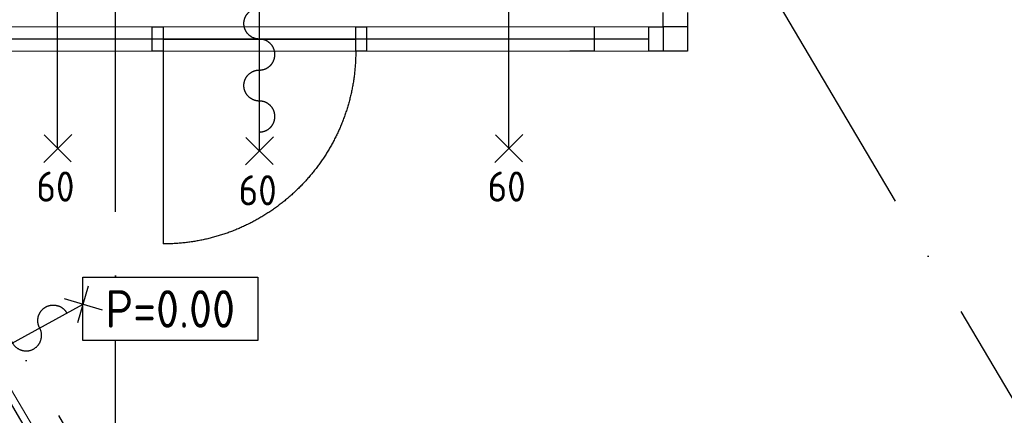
# Model space of a CAD drawing. Header units: millimetres. Extents: x 20872 to 297961, y -293704 to 213007.
# Tile 6 of 256: x 70235 to 74833, y -141951 to -140103. Entities that reach past the tile are written whole.
import ezdxf
from ezdxf.enums import TextEntityAlignment as Align
from ezdxf.xclip import XClip

# ---------------------------------------------------------------- set-up
doc = ezdxf.new("R2010")
doc.units = ezdxf.units.MM
doc.header["$LTSCALE"] = 100
doc.header["$XCLIPFRAME"] = 2
doc.linetypes.add('ACAD_ISO10W100', pattern=[18, 12, -3, 0, -3])
for name, color, linetype in [('A--L$7--_stramien', 1, 'Continuous'), ('A--L30--_afbouw', 7, 'Continuous'), ('A--L65--_beveiligingsinstallaties', 8, 'Continuous'), ('A--T$1A-afwerking', 8, 'Continuous'), ('BURO_lijnen_0.18', 1, 'Continuous'), ('XREFS', 9, 'Continuous')]:
    doc.layers.add(name, color=color, linetype=linetype)
doc.styles.add('BURO standaard', font='isocp.shx')

# ---------------------------------------------------------------- blocks, each defined once
blk = doc.blocks.new('BURO_onderaanzicht')
at = {"color": 7}
blk.add_line((-432, 0), (432, 0), dxfattribs=at)
blk = doc.blocks.new('65_60min_zelfsl_brandw_01_P03_BV')
at = {"color": 1, "lineweight": -2}
blk.add_line((0, -521.1), (0, 521.1), dxfattribs=at)
at = {"color": 1, "ltscale": 2}
for points in [[(-65.5, 455.6), (65.5, 586.6)], [(63.1, 458), (-63.1, 584.2)], [(-65, -587.9), (66, -456.9)], [(63.6, -585.5), (-62.7, -459.2)]]:
    blk.add_lwpolyline(points, dxfattribs=at)
blk.add_lwpolyline([(0, -434.2, 1), (0, -289.5, -1), (0, -144.7, 1), (0, 0, -1), (0, 144.7, 1), (0, 289.5, -1), (0, 434.2)], format="xyb", dxfattribs=at)
at = {"color": 2, "linetype": 'ByBlock', "lineweight": -2, "style": 'BURO standaard'}
blk.add_text('60', height=140.63, dxfattribs=at).set_placement((-97.1, -776.7))
blk = doc.blocks.new('AL_vloerhoog_01_P03_BV')
at = {"color": 1, "linetype": 'ByBlock', "lineweight": -2, "ltscale": 2}
blk.add_lwpolyline([(-5.842, 2.114), (5.842, 2.114), (5.842, -2.114), (-5.842, -2.114)], close=True, dxfattribs=at)
at = {"color": 2, "linetype": 'ByBlock', "lineweight": -2, "style": 'BURO standaard', "flags": 4}
blk.add_attdef('BURO_RTE:VLOER', text='', height=2.5, dxfattribs=at).set_placement((0, 0), align=Align.MIDDLE_CENTER)
blk = doc.blocks.new('65_60min_brandwerend_01_P03_BV')
at = {"color": 1, "lineweight": -2}
blk.add_line((0, -521.1), (0, 521.1), dxfattribs=at)
at = {"color": 1, "ltscale": 2}
for points in [[(-65, 454.3), (66, 585.3)], [(63.6, 456.7), (-62.7, 583)], [(-65, -587.9), (66, -456.9)], [(63.6, -585.5), (-62.7, -459.2)]]:
    blk.add_lwpolyline(points, dxfattribs=at)
at = {"color": 2, "linetype": 'ByBlock', "lineweight": -2, "style": 'BURO standaard'}
blk.add_text('60', height=140.63, dxfattribs=at).set_placement((-99.2, -770.8))
blk = doc.blocks.new('stramienlijnen_1')
at = {"layer": 'A--L$7--_stramien', "color": 1, "linetype": 'ACAD_ISO10W100', "lineweight": -3}
for p, q in [((70684.5, 0), (70684.5, 22800)), ((77450.4, -3827), (66357.1, 14908.3)), ((70962.6, 14729.9), (80958, -2152.6))]:
    blk.add_line(p, q, dxfattribs=at)
blk = doc.blocks.new('2016-02-04 100 begane grond bestaand')
at = {"layer": 'A--L30--_afbouw', "color": 2, "linetype": 'Continuous', "lineweight": -3}
for p, q in [((73240.6, 9863.9), (73240.6, 9930.9)), ((73354.6, 9930.9), (73354.6, 9863.9)), ((70855.6, 9749.9), (70855.6, 9863.9)), ((70855.6, 9863.9), (70905.6, 9863.9)), ((70905.6, 9863.9), (70905.6, 9749.9)), ((71805.6, 9749.9), (71805.6, 9863.9)), ((71805.6, 9863.9), (71855.6, 9863.9)), ((71855.6, 9863.9), (71855.6, 9749.9)), ((73173.6, 9749.9), (73173.6, 9863.9)), ((73173.6, 9863.9), (73240.6, 9863.9)), ((73240.6, 9863.9), (73240.6, 9749.9)), ((73354.6, 9863.9), (73240.6, 9863.9)), ((70905.6, 9749.9), (70855.6, 9749.9)), ((71855.6, 9749.9), (71805.6, 9749.9)), ((73240.6, 9749.9), (73173.6, 9749.9))]:
    blk.add_line(p, q, dxfattribs=at)
at = {"layer": 'A--L30--_afbouw', "color": 1, "linetype": 'Continuous', "lineweight": 18}
for p, q in [((73173.6, 9863.9), (69537.7, 9863.9)), ((70905.6, 9863.9), (71805.6, 9863.9)), ((73173.6, 9749.9), (69537.7, 9749.9)), ((70905.6, 9749.9), (71805.6, 9749.9)), ((69387.4, 9536.2), (70353.3, 7904.9))]:
    blk.add_line(p, q, dxfattribs=at)
at = {"layer": 'A--L30--_afbouw'}
for p, q in [((73354.6, 9863.9), (73354.6, 9749.9)), ((73354.6, 9749.9), (73240.6, 9749.9))]:
    blk.add_line(p, q, dxfattribs=at)
at = {"layer": 'A--L30--_afbouw', "color": 1, "linetype": 'Continuous', "lineweight": -3}
for p, q in [((73173.6, 9806.9), (69537.7, 9806.9)), ((70905.6, 9749.9), (70905.6, 8849.9))]:
    blk.add_line(p, q, dxfattribs=at)
at = {"layer": 'A--L30--_afbouw', "color": 1, "linetype": 'Continuous', "lineweight": -3, "extrusion": (0, 0, -1)}
blk.add_arc((-70905.6, 9749.9), 900, 180.0005, 270.0005, dxfattribs=at)
at = {"layer": 'BURO_lijnen_0.18'}
blk.add_lwpolyline([(72918.6, 9863.9), (72918.6, 9750.2), (72804.6, 9750.2)], dxfattribs=at)
at = {"layer": 'A--L$7--_stramien'}
blk.add_blockref('stramienlijnen_1', (0, 0), dxfattribs=at)
at = {"layer": 'A--L30--_afbouw', "color": 1, "linetype": 'Continuous', "lineweight": -3, "extrusion": (9.01588e-17, -2.45308e-17, -1), "xscale": 1.041666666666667, "zscale": -1, "rotation": 180.0004699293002}
blk.add_blockref('BURO_onderaanzicht', (-71355.6, 9806.9), dxfattribs=at)
at = {"layer": 'A--L30--_afbouw', "color": 1, "linetype": 'Continuous', "lineweight": -3, "extrusion": (6.75041e-17, -1.05552e-16, -1), "xscale": 2.194241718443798, "zscale": -1, "rotation": 239.3698847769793}
blk.add_blockref('BURO_onderaanzicht', (-69840.3, 8702.7), dxfattribs=at)
at = {"layer": 'A--L65--_beveiligingsinstallaties', "color": 8, "linetype": 'Continuous', "lineweight": -3}
for p in [(70413.4, 9818.3), (72520.4, 9818.3)]:
    blk.add_blockref('65_60min_brandwerend_01_P03_BV', p, dxfattribs=at)
for p, rotation in [((71355.6, 9806.9), 0.01560145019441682), ((70075.7, 8318.6), 298.6635815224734)]:
    blk.add_blockref('65_60min_zelfsl_brandw_01_P03_BV', p, dxfattribs=dict(at, rotation=rotation))
at = {"layer": 'A--T$1A-afwerking', "color": 8, "linetype": 'Continuous', "lineweight": -3}
ref = blk.add_blockref('AL_vloerhoog_01_P03_BV', (70939.4, 8546.4), dxfattribs=dict(at, xscale=70, yscale=70, zscale=70))
ref.add_attrib('BURO_RTE:VLOER', 'P=0.00', dxfattribs={"layer": '0', "color": 2, "linetype": 'ByBlock', "lineweight": -2, "height": 175, "style": 'BURO standaard'}).set_placement((70939.4, 8546.4), align=Align.MIDDLE_CENTER)

msp = doc.modelspace()

# ---------------------------------------------------------------- block references
at = {"layer": 'XREFS'}
ref = msp.add_blockref('2016-02-04 100 begane grond bestaand', (-1, -150000.4), dxfattribs=at)
XClip(ref).set_block_clipping_path([(116767.0762143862, 29769.3836009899), (164491.5066313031, 13442.9004429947), (179861.076214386, 13442.9004429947), (179861.076214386, -11696.8579780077), (20873.0762143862, -11696.8579780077), (20873.0762143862, 82263.1420219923), (116767.0762143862, 82263.1420219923)])

doc.saveas('drawing.dxf')
